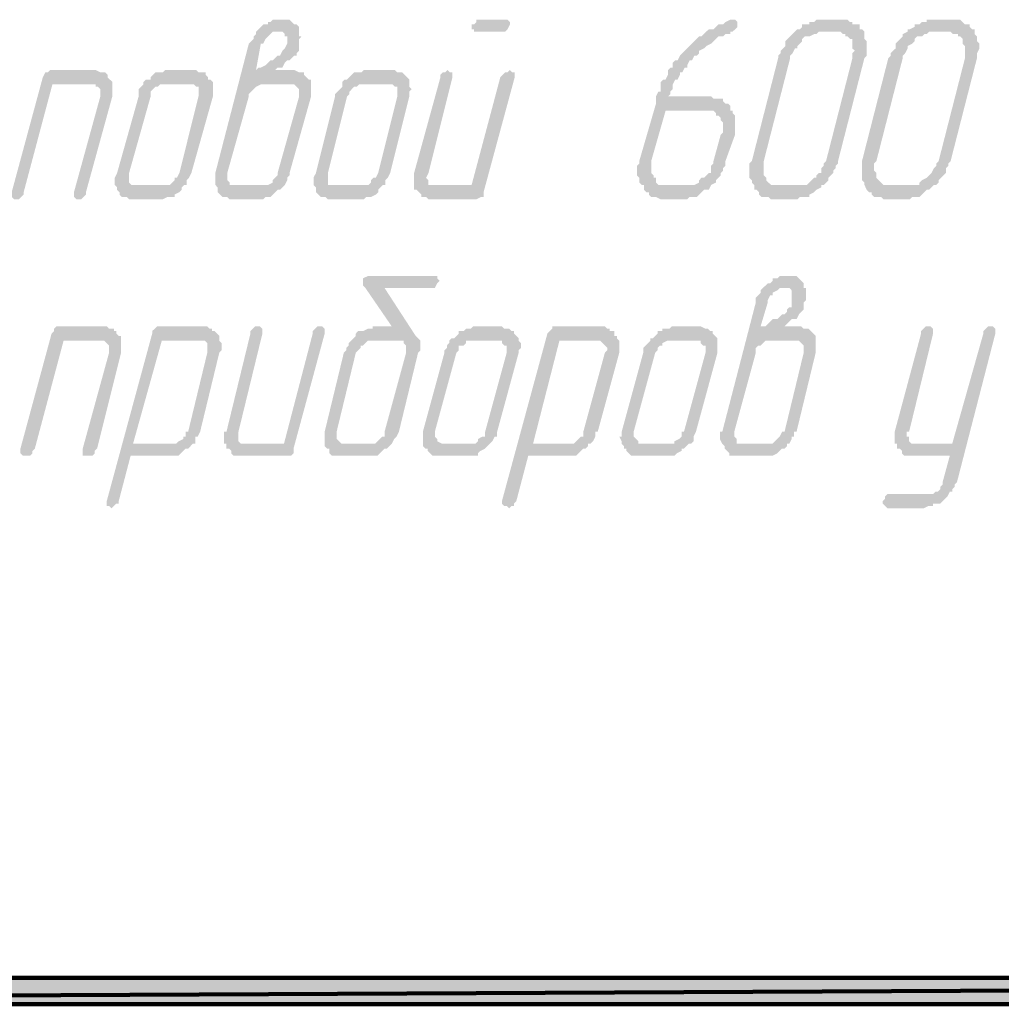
# Model space of a CAD drawing. Header units: metres. Extents: x 703615 to 712205, y 4306166 to 4311183.
# Tile 10 of 256: x 706551 to 706573, y 4306877 to 4306899. Entities that reach past the tile are written whole.
import ezdxf

# ---------------------------------------------------------------- set-up
doc = ezdxf.new("R2010")
doc.units = ezdxf.units.M
doc.header["$LTSCALE"] = 0.5
doc.layers.add('H', color=7, linetype='Continuous', lineweight=100)
doc.layers.add('P', color=250, linetype='Continuous', lineweight=100)

msp = doc.modelspace()

# ---------------------------------------------------------------- hatches: boundary and pattern name
at = {"layer": 'H', "linetype": 'ByBlock'}
for color, points in [(0, [(706556.731, 4306897.872), (706556.838, 4306898.464), (706556.892, 4306898.464), (706556.946, 4306898.571), (706557, 4306898.625), (706557.053, 4306898.679), (706557.107, 4306898.733), (706557.161, 4306898.733), (706557.215, 4306898.733), (706557.268, 4306898.733), (706557.322, 4306898.733), (706557.376, 4306898.679), (706557.376, 4306898.625), (706557.43, 4306898.625), (706557.43, 4306898.571), (706557.43, 4306898.464), (706557.376, 4306898.356), (706557.322, 4306898.303), (706557.268, 4306898.195), (706557.215, 4306898.195), (706557.161, 4306898.141), (706557.107, 4306898.087), (706557.053, 4306898.087), (706557, 4306898.034), (706556.946, 4306897.98), (706556.838, 4306897.926), (706556.784, 4306897.926), (706556.731, 4306897.872), (706557.215, 4306895.56), (706557.215, 4306895.507), (706557.161, 4306895.453), (706557.107, 4306895.399), (706557.107, 4306895.345), (706557, 4306895.292), (706556.892, 4306895.292), (706556.838, 4306895.292), (706556.301, 4306895.292), (706556.247, 4306895.292), (706556.193, 4306895.292), (706556.139, 4306895.292), (706556.139, 4306895.345), (706556.085, 4306895.399), (706556.085, 4306895.453), (706556.085, 4306895.56), (706556.569, 4306897.281), (706556.569, 4306897.335), (706556.623, 4306897.388), (706556.677, 4306897.442), (706556.731, 4306897.496), (706556.838, 4306897.55), (706556.946, 4306897.55), (706557.483, 4306897.55), (706557.537, 4306897.55), (706557.591, 4306897.55), (706557.645, 4306897.496), (706557.699, 4306897.442), (706557.699, 4306897.388), (706557.699, 4306897.335), (706557.699, 4306897.281), (706557.215, 4306895.56), (706556.731, 4306897.872), (706557.161, 4306897.872), (706557.215, 4306897.926), (706557.268, 4306897.926), (706557.322, 4306897.926), (706557.376, 4306898.034), (706557.43, 4306898.087), (706557.483, 4306898.087), (706557.537, 4306898.141), (706557.591, 4306898.195), (706557.645, 4306898.195), (706557.645, 4306898.249), (706557.699, 4306898.303), (706557.699, 4306898.356), (706557.699, 4306898.464), (706557.699, 4306898.571), (706557.752, 4306898.625), (706557.699, 4306898.625), (706557.699, 4306898.733), (706557.699, 4306898.786), (706557.699, 4306898.84), (706557.645, 4306898.894), (706557.591, 4306898.894), (706557.537, 4306898.948), (706557.483, 4306899.002), (706557.43, 4306899.002), (706557.376, 4306899.002), (706557.322, 4306899.002), (706557.268, 4306899.002), (706557.161, 4306899.002), (706557.107, 4306899.002), (706557.053, 4306898.948), (706557, 4306898.948), (706557, 4306898.894), (706556.892, 4306898.894), (706556.838, 4306898.84), (706556.784, 4306898.786), (706556.731, 4306898.733), (706556.731, 4306898.679), (706556.677, 4306898.625), (706556.677, 4306898.571), (706556.623, 4306898.518), (706556.569, 4306898.464), (706555.817, 4306895.56), (706555.817, 4306895.453), (706555.817, 4306895.399), (706555.817, 4306895.292), (706555.87, 4306895.238), (706555.87, 4306895.184), (706555.87, 4306895.13), (706555.924, 4306895.076), (706555.978, 4306895.023), (706556.032, 4306895.023), (706556.085, 4306895.023), (706556.139, 4306894.969), (706556.247, 4306894.969), (706556.784, 4306894.969), (706556.838, 4306894.969), (706556.892, 4306894.969), (706556.946, 4306895.023), (706557, 4306895.023), (706557.053, 4306895.023), (706557.107, 4306895.076), (706557.161, 4306895.13), (706557.215, 4306895.184), (706557.268, 4306895.184), (706557.322, 4306895.238), (706557.376, 4306895.292), (706557.43, 4306895.399), (706557.43, 4306895.453), (706557.483, 4306895.507), (706557.483, 4306895.56), (706557.967, 4306897.281), (706557.967, 4306897.335), (706557.967, 4306897.388), (706557.967, 4306897.442), (706557.967, 4306897.496), (706557.967, 4306897.55), (706557.967, 4306897.604), (706557.967, 4306897.657), (706557.914, 4306897.657), (706557.86, 4306897.711), (706557.806, 4306897.765), (706557.806, 4306897.819), (706557.752, 4306897.819), (706557.699, 4306897.819), (706557.591, 4306897.872), (706557.537, 4306897.872), (706557.161, 4306897.872)]), (0, [(706562.215, 4306898.733), (706562.323, 4306898.733), (706562.376, 4306898.786), (706562.43, 4306898.894), (706562.43, 4306898.948), (706562.376, 4306899.002), (706562.323, 4306899.002), (706561.785, 4306899.002), (706561.677, 4306899.002), (706561.677, 4306898.948), (706561.624, 4306898.894), (706561.57, 4306898.894), (706561.57, 4306898.786), (706561.624, 4306898.786), (706561.624, 4306898.733), (706561.677, 4306898.733), (706562.215, 4306898.733), (706561.839, 4306895.13), (706562.538, 4306897.711), (706562.538, 4306897.765), (706562.538, 4306897.819), (706562.484, 4306897.819), (706562.43, 4306897.872), (706562.376, 4306897.819), (706562.323, 4306897.819), (706562.269, 4306897.765), (706562.215, 4306897.711), (706561.57, 4306895.292), (706560.763, 4306895.292), (706560.71, 4306895.292), (706560.656, 4306895.292), (706560.602, 4306895.292), (706560.602, 4306895.345), (706560.602, 4306895.399), (706560.548, 4306895.453), (706560.602, 4306895.56), (706561.14, 4306897.711), (706561.14, 4306897.765), (706561.14, 4306897.819), (706561.086, 4306897.819), (706561.032, 4306897.872), (706560.978, 4306897.819), (706560.925, 4306897.819), (706560.871, 4306897.765), (706560.871, 4306897.711), (706560.279, 4306895.56), (706560.279, 4306895.453), (706560.279, 4306895.399), (706560.279, 4306895.292), (706560.279, 4306895.238), (706560.279, 4306895.184), (706560.333, 4306895.184), (706560.387, 4306895.13), (706560.441, 4306895.076), (706560.441, 4306895.023), (706560.494, 4306895.023), (706560.548, 4306895.023), (706560.602, 4306894.969), (706560.71, 4306894.969), (706561.677, 4306894.969), (706561.785, 4306895.023), (706561.839, 4306895.023), (706561.839, 4306895.076), (706561.839, 4306895.13)]), (0, [(706565.925, 4306896.958), (706566.785, 4306896.958), (706566.893, 4306896.958), (706566.947, 4306896.958), (706567, 4306896.958), (706567.054, 4306896.905), (706567.054, 4306896.851), (706567.108, 4306896.851), (706567.162, 4306896.797), (706567.162, 4306896.743), (706567.215, 4306896.69), (706567.215, 4306896.636), (706567.215, 4306896.582), (706567.215, 4306896.528), (706567.215, 4306896.474), (706567.162, 4306896.421), (706567, 4306895.829), (706567, 4306895.775), (706566.947, 4306895.722), (706566.947, 4306895.668), (706566.947, 4306895.56), (706566.893, 4306895.56), (706566.839, 4306895.507), (706566.785, 4306895.453), (706566.731, 4306895.453), (706566.678, 4306895.399), (706566.678, 4306895.345), (706566.57, 4306895.292), (706566.516, 4306895.292), (706566.463, 4306895.292), (706566.409, 4306895.292), (706566.355, 4306895.292), (706566.301, 4306895.292), (706566.033, 4306895.292), (706565.979, 4306895.292), (706565.925, 4306895.292), (706565.871, 4306895.292), (706565.817, 4306895.292), (706565.764, 4306895.292), (706565.71, 4306895.345), (706565.71, 4306895.399), (706565.71, 4306895.453), (706565.656, 4306895.453), (706565.656, 4306895.507), (706565.602, 4306895.56), (706565.602, 4306895.614), (706565.602, 4306895.668), (706565.602, 4306895.722), (706565.602, 4306895.775), (706565.602, 4306895.829), (706565.925, 4306896.958), (706565.71, 4306897.12), (706565.334, 4306895.829), (706565.334, 4306895.775), (706565.28, 4306895.722), (706565.28, 4306895.668), (706565.28, 4306895.56), (706565.28, 4306895.507), (706565.334, 4306895.453), (706565.334, 4306895.399), (706565.334, 4306895.345), (706565.387, 4306895.292), (706565.441, 4306895.292), (706565.441, 4306895.184), (706565.495, 4306895.13), (706565.549, 4306895.13), (706565.549, 4306895.076), (706565.602, 4306895.023), (706565.656, 4306895.023), (706565.71, 4306895.023), (706565.817, 4306894.969), (706565.871, 4306894.969), (706565.979, 4306894.969), (706566.248, 4306894.969), (706566.355, 4306894.969), (706566.409, 4306894.969), (706566.463, 4306895.023), (706566.516, 4306895.023), (706566.57, 4306895.023), (706566.624, 4306895.023), (706566.678, 4306895.076), (706566.731, 4306895.13), (706566.785, 4306895.184), (706566.839, 4306895.184), (706566.893, 4306895.184), (706566.947, 4306895.292), (706567.054, 4306895.345), (706567.054, 4306895.399), (706567.108, 4306895.453), (706567.162, 4306895.507), (706567.162, 4306895.56), (706567.215, 4306895.614), (706567.215, 4306895.668), (706567.269, 4306895.722), (706567.269, 4306895.775), (706567.269, 4306895.829), (706567.484, 4306896.421), (706567.484, 4306896.474), (706567.484, 4306896.528), (706567.484, 4306896.582), (706567.484, 4306896.636), (706567.484, 4306896.69), (706567.484, 4306896.743), (706567.484, 4306896.797), (706567.484, 4306896.851), (706567.43, 4306896.905), (706567.43, 4306896.958), (706567.377, 4306896.958), (706567.377, 4306897.012), (706567.377, 4306897.066), (706567.323, 4306897.12), (706567.269, 4306897.12), (706567.215, 4306897.173), (706567.215, 4306897.227), (706567.162, 4306897.227), (706567.108, 4306897.227), (706567.054, 4306897.227), (706567, 4306897.227), (706566.947, 4306897.281), (706566.893, 4306897.281), (706566.839, 4306897.281), (706565.979, 4306897.281), (706566.033, 4306897.335), (706566.033, 4306897.388), (706566.086, 4306897.442), (706566.086, 4306897.496), (706566.086, 4306897.55), (706566.14, 4306897.657), (706566.194, 4306897.657), (706566.248, 4306897.765), (706566.248, 4306897.819), (706566.301, 4306897.819), (706566.355, 4306897.926), (706566.409, 4306897.926), (706566.409, 4306897.98), (706566.463, 4306898.087), (706566.516, 4306898.087), (706566.57, 4306898.195), (706566.624, 4306898.195), (706566.678, 4306898.249), (706566.678, 4306898.303), (706566.785, 4306898.356), (706566.839, 4306898.41), (706566.947, 4306898.464), (706567, 4306898.518), (706567.054, 4306898.571), (706567.108, 4306898.625), (706567.162, 4306898.625), (706567.215, 4306898.625), (706567.269, 4306898.679), (706567.377, 4306898.679), (706567.377, 4306898.733), (706567.43, 4306898.733), (706567.484, 4306898.786), (706567.538, 4306898.84), (706567.538, 4306898.894), (706567.538, 4306898.948), (706567.484, 4306899.002), (706567.377, 4306899.002), (706567.269, 4306898.948), (706567.215, 4306898.894), (706567.162, 4306898.894), (706567.108, 4306898.894), (706567.054, 4306898.84), (706567, 4306898.786), (706566.947, 4306898.786), (706566.893, 4306898.786), (706566.839, 4306898.733), (706566.785, 4306898.679), (706566.731, 4306898.625), (706566.678, 4306898.625), (706566.624, 4306898.571), (706566.57, 4306898.518), (706566.516, 4306898.464), (706566.409, 4306898.356), (706566.355, 4306898.303), (706566.301, 4306898.249), (706566.248, 4306898.195), (706566.194, 4306898.087), (706566.14, 4306898.087), (706566.086, 4306898.034), (706566.086, 4306897.926), (706566.033, 4306897.926), (706565.979, 4306897.872), (706565.979, 4306897.819), (706565.979, 4306897.765), (706565.925, 4306897.657), (706565.871, 4306897.657), (706565.817, 4306897.604), (706565.817, 4306897.496), (706565.817, 4306897.388), (706565.764, 4306897.388), (706565.71, 4306897.281), (706565.71, 4306897.227), (706565.71, 4306897.173), (706565.71, 4306897.12)]), (0, [(706569.796, 4306895.829), (706570.388, 4306898.141), (706570.441, 4306898.195), (706570.441, 4306898.249), (706570.441, 4306898.356), (706570.441, 4306898.41), (706570.441, 4306898.464), (706570.441, 4306898.518), (706570.388, 4306898.571), (706570.388, 4306898.625), (706570.388, 4306898.679), (706570.388, 4306898.733), (706570.334, 4306898.786), (706570.28, 4306898.786), (706570.28, 4306898.84), (706570.28, 4306898.894), (706570.226, 4306898.894), (706570.119, 4306898.894), (706570.119, 4306898.948), (706570.065, 4306898.948), (706570.011, 4306899.002), (706569.958, 4306899.002), (706569.904, 4306899.002), (706569.85, 4306899.002), (706569.527, 4306899.002), (706569.474, 4306899.002), (706569.42, 4306899.002), (706569.366, 4306899.002), (706569.312, 4306899.002), (706569.259, 4306898.948), (706569.151, 4306898.948), (706569.151, 4306898.894), (706569.097, 4306898.894), (706568.99, 4306898.894), (706568.99, 4306898.84), (706568.936, 4306898.786), (706568.882, 4306898.786), (706568.828, 4306898.733), (706568.775, 4306898.679), (706568.721, 4306898.625), (706568.667, 4306898.571), (706568.613, 4306898.518), (706568.613, 4306898.464), (706568.613, 4306898.41), (706568.56, 4306898.356), (706568.506, 4306898.303), (706568.506, 4306898.249), (706568.452, 4306898.195), (706568.452, 4306898.141), (706567.861, 4306895.829), (706567.807, 4306895.775), (706567.807, 4306895.722), (706567.807, 4306895.668), (706567.807, 4306895.56), (706567.807, 4306895.507), (706567.807, 4306895.453), (706567.861, 4306895.399), (706567.861, 4306895.345), (706567.914, 4306895.292), (706567.914, 4306895.184), (706567.968, 4306895.184), (706568.022, 4306895.13), (706568.022, 4306895.076), (706568.076, 4306895.023), (706568.183, 4306895.023), (706568.237, 4306895.023), (706568.291, 4306894.969), (706568.345, 4306894.969), (706568.398, 4306894.969), (706568.452, 4306894.969), (706568.721, 4306894.969), (706568.775, 4306894.969), (706568.882, 4306894.969), (706568.936, 4306895.023), (706568.99, 4306895.023), (706569.044, 4306895.023), (706569.151, 4306895.023), (706569.151, 4306895.076), (706569.259, 4306895.13), (706569.312, 4306895.184), (706569.42, 4306895.238), (706569.42, 4306895.292), (706569.474, 4306895.292), (706569.527, 4306895.345), (706569.581, 4306895.399), (706569.581, 4306895.453), (706569.635, 4306895.507), (706569.689, 4306895.56), (706569.689, 4306895.614), (706569.742, 4306895.668), (706569.742, 4306895.722), (706569.796, 4306895.775), (706569.796, 4306895.829), (706569.527, 4306895.829), (706569.474, 4306895.775), (706569.474, 4306895.722), (706569.42, 4306895.668), (706569.42, 4306895.56), (706569.366, 4306895.56), (706569.312, 4306895.507), (706569.312, 4306895.453), (706569.259, 4306895.453), (706569.205, 4306895.399), (706569.151, 4306895.345), (706569.097, 4306895.292), (706569.044, 4306895.292), (706568.99, 4306895.292), (706568.936, 4306895.292), (706568.882, 4306895.292), (706568.828, 4306895.292), (706568.506, 4306895.292), (706568.452, 4306895.292), (706568.398, 4306895.292), (706568.345, 4306895.292), (706568.291, 4306895.292), (706568.237, 4306895.345), (706568.183, 4306895.399), (706568.183, 4306895.453), (706568.129, 4306895.507), (706568.129, 4306895.56), (706568.129, 4306895.614), (706568.129, 4306895.668), (706568.129, 4306895.722), (706568.129, 4306895.775), (706568.129, 4306895.829), (706568.721, 4306898.141), (706568.721, 4306898.195), (706568.775, 4306898.249), (706568.828, 4306898.356), (706568.882, 4306898.356), (706568.882, 4306898.41), (706568.936, 4306898.464), (706568.99, 4306898.518), (706568.99, 4306898.571), (706569.044, 4306898.625), (706569.151, 4306898.625), (706569.259, 4306898.679), (706569.312, 4306898.679), (706569.366, 4306898.733), (706569.42, 4306898.733), (706569.742, 4306898.733), (706569.796, 4306898.733), (706569.85, 4306898.733), (706569.904, 4306898.679), (706569.958, 4306898.679), (706569.958, 4306898.625), (706570.011, 4306898.625), (706570.065, 4306898.571), (706570.119, 4306898.571), (706570.119, 4306898.464), (706570.119, 4306898.41), (706570.119, 4306898.356), (706570.173, 4306898.303), (706570.119, 4306898.249), (706570.119, 4306898.195), (706570.119, 4306898.141), (706569.527, 4306895.829)]), (0, [(706572.323, 4306895.829), (706572.915, 4306898.141), (706572.915, 4306898.195), (706572.915, 4306898.249), (706572.969, 4306898.356), (706572.969, 4306898.41), (706572.969, 4306898.464), (706572.915, 4306898.518), (706572.915, 4306898.571), (706572.915, 4306898.625), (706572.861, 4306898.679), (706572.861, 4306898.733), (706572.861, 4306898.786), (706572.807, 4306898.786), (706572.753, 4306898.84), (706572.753, 4306898.894), (706572.7, 4306898.894), (706572.646, 4306898.894), (706572.592, 4306898.948), (706572.538, 4306899.002), (706572.485, 4306899.002), (706572.431, 4306899.002), (706572.377, 4306899.002), (706572.323, 4306899.002), (706572.054, 4306899.002), (706571.947, 4306899.002), (706571.893, 4306899.002), (706571.786, 4306899.002), (706571.786, 4306898.948), (706571.678, 4306898.948), (706571.624, 4306898.894), (706571.571, 4306898.894), (706571.517, 4306898.894), (706571.517, 4306898.84), (706571.409, 4306898.786), (706571.356, 4306898.786), (706571.356, 4306898.733), (706571.248, 4306898.679), (706571.248, 4306898.625), (706571.194, 4306898.571), (706571.14, 4306898.518), (706571.087, 4306898.464), (706571.087, 4306898.41), (706571.087, 4306898.356), (706571.033, 4306898.303), (706570.979, 4306898.249), (706570.979, 4306898.195), (706570.925, 4306898.141), (706570.334, 4306895.829), (706570.334, 4306895.775), (706570.334, 4306895.722), (706570.334, 4306895.668), (706570.334, 4306895.56), (706570.334, 4306895.507), (706570.334, 4306895.453), (706570.334, 4306895.399), (706570.388, 4306895.345), (706570.388, 4306895.292), (706570.441, 4306895.184), (706570.495, 4306895.13), (706570.549, 4306895.13), (706570.549, 4306895.076), (706570.603, 4306895.023), (706570.657, 4306895.023), (706570.764, 4306895.023), (706570.818, 4306894.969), (706570.925, 4306894.969), (706571.248, 4306894.969), (706571.302, 4306894.969), (706571.356, 4306894.969), (706571.409, 4306894.969), (706571.463, 4306895.023), (706571.517, 4306895.023), (706571.571, 4306895.023), (706571.624, 4306895.023), (706571.678, 4306895.076), (706571.732, 4306895.13), (706571.786, 4306895.184), (706571.839, 4306895.184), (706571.893, 4306895.238), (706571.947, 4306895.292), (706572.001, 4306895.292), (706572.054, 4306895.345), (706572.054, 4306895.399), (706572.108, 4306895.453), (706572.162, 4306895.507), (706572.216, 4306895.56), (706572.216, 4306895.614), (706572.216, 4306895.668), (706572.27, 4306895.722), (706572.27, 4306895.775), (706572.323, 4306895.829), (706572.054, 4306895.829), (706572.001, 4306895.775), (706572.001, 4306895.722), (706571.947, 4306895.668), (706571.893, 4306895.56), (706571.839, 4306895.507), (706571.786, 4306895.453), (706571.678, 4306895.399), (706571.624, 4306895.345), (706571.624, 4306895.292), (706571.517, 4306895.292), (706571.409, 4306895.292), (706571.356, 4306895.292), (706571.302, 4306895.292), (706571.033, 4306895.292), (706570.979, 4306895.292), (706570.925, 4306895.292), (706570.872, 4306895.292), (706570.818, 4306895.292), (706570.764, 4306895.345), (706570.71, 4306895.399), (706570.657, 4306895.453), (706570.657, 4306895.507), (706570.657, 4306895.56), (706570.603, 4306895.614), (706570.603, 4306895.668), (706570.603, 4306895.722), (706570.603, 4306895.775), (706570.657, 4306895.829), (706571.248, 4306898.141), (706571.248, 4306898.195), (706571.302, 4306898.249), (706571.356, 4306898.356), (706571.356, 4306898.41), (706571.463, 4306898.464), (706571.517, 4306898.518), (706571.517, 4306898.571), (706571.571, 4306898.625), (706571.624, 4306898.625), (706571.678, 4306898.625), (706571.732, 4306898.679), (706571.786, 4306898.679), (706571.839, 4306898.733), (706571.893, 4306898.733), (706571.947, 4306898.733), (706572.216, 4306898.733), (706572.323, 4306898.733), (706572.377, 4306898.679), (706572.485, 4306898.679), (706572.485, 4306898.625), (706572.538, 4306898.625), (706572.592, 4306898.571), (706572.592, 4306898.464), (706572.646, 4306898.41), (706572.646, 4306898.356), (706572.646, 4306898.303), (706572.646, 4306898.249), (706572.646, 4306898.195), (706572.646, 4306898.141), (706572.054, 4306895.829)]), (0, [(706552.913, 4306895.13), (706553.505, 4306897.281), (706553.505, 4306897.335), (706553.505, 4306897.388), (706553.505, 4306897.442), (706553.505, 4306897.496), (706553.505, 4306897.55), (706553.505, 4306897.604), (706553.451, 4306897.657), (706553.397, 4306897.711), (706553.397, 4306897.765), (706553.343, 4306897.819), (706553.29, 4306897.819), (706553.236, 4306897.819), (706553.128, 4306897.872), (706552.107, 4306897.872), (706552.053, 4306897.819), (706551.999, 4306897.819), (706551.945, 4306897.711), (706551.246, 4306895.13), (706551.246, 4306895.023), (706551.3, 4306894.969), (706551.354, 4306894.969), (706551.408, 4306894.969), (706551.461, 4306895.023), (706551.515, 4306895.076), (706551.515, 4306895.13), (706552.16, 4306897.55), (706553.021, 4306897.55), (706553.074, 4306897.55), (706553.128, 4306897.55), (706553.128, 4306897.496), (706553.182, 4306897.496), (706553.236, 4306897.442), (706553.236, 4306897.388), (706553.236, 4306897.335), (706553.236, 4306897.281), (706552.644, 4306895.13), (706552.644, 4306895.023), (706552.698, 4306894.969), (706552.806, 4306894.969), (706552.859, 4306895.023), (706552.913, 4306895.076)]), (0, [(706555.279, 4306895.56), (706555.763, 4306897.281), (706555.763, 4306897.335), (706555.763, 4306897.388), (706555.763, 4306897.442), (706555.763, 4306897.496), (706555.763, 4306897.55), (706555.763, 4306897.604), (706555.709, 4306897.657), (706555.655, 4306897.657), (706555.655, 4306897.711), (706555.602, 4306897.765), (706555.602, 4306897.819), (706555.548, 4306897.819), (706555.494, 4306897.819), (706555.44, 4306897.819), (706555.387, 4306897.872), (706555.333, 4306897.872), (706554.795, 4306897.872), (706554.688, 4306897.872), (706554.634, 4306897.819), (706554.58, 4306897.819), (706554.526, 4306897.819), (706554.472, 4306897.819), (706554.419, 4306897.765), (706554.365, 4306897.711), (706554.365, 4306897.657), (706554.257, 4306897.657), (706554.204, 4306897.604), (706554.204, 4306897.55), (706554.15, 4306897.496), (706554.096, 4306897.442), (706554.096, 4306897.388), (706554.096, 4306897.335), (706554.096, 4306897.281), (706553.612, 4306895.56), (706553.558, 4306895.453), (706553.558, 4306895.399), (706553.558, 4306895.292), (706553.612, 4306895.238), (706553.612, 4306895.184), (706553.666, 4306895.13), (706553.666, 4306895.076), (706553.72, 4306895.023), (706553.827, 4306895.023), (706553.881, 4306894.969), (706553.935, 4306894.969), (706553.989, 4306894.969), (706554.526, 4306894.969), (706554.634, 4306894.969), (706554.741, 4306895.023), (706554.795, 4306895.023), (706554.849, 4306895.023), (706554.903, 4306895.023), (706554.903, 4306895.076), (706555.01, 4306895.13), (706555.064, 4306895.184), (706555.064, 4306895.238), (706555.118, 4306895.292), (706555.171, 4306895.292), (706555.171, 4306895.399), (706555.225, 4306895.453), (706555.279, 4306895.56), (706555.01, 4306895.56), (706554.956, 4306895.453), (706554.903, 4306895.453), (706554.903, 4306895.399), (706554.849, 4306895.345), (706554.795, 4306895.292), (706554.741, 4306895.292), (706554.688, 4306895.292), (706554.634, 4306895.292), (706554.096, 4306895.292), (706553.989, 4306895.292), (706553.935, 4306895.292), (706553.881, 4306895.345), (706553.881, 4306895.399), (706553.881, 4306895.453), (706553.881, 4306895.56), (706554.365, 4306897.281), (706554.365, 4306897.335), (706554.365, 4306897.388), (706554.419, 4306897.442), (706554.472, 4306897.496), (706554.526, 4306897.496), (706554.58, 4306897.55), (706554.634, 4306897.55), (706554.688, 4306897.55), (706555.225, 4306897.55), (706555.333, 4306897.55), (706555.387, 4306897.496), (706555.44, 4306897.496), (706555.44, 4306897.442), (706555.44, 4306897.388), (706555.44, 4306897.335), (706555.44, 4306897.281), (706555.01, 4306895.56)]), (0, [(706559.742, 4306895.56), (706560.172, 4306897.281), (706560.172, 4306897.335), (706560.172, 4306897.388), (706560.226, 4306897.442), (706560.172, 4306897.496), (706560.172, 4306897.55), (706560.172, 4306897.604), (706560.172, 4306897.657), (706560.118, 4306897.711), (706560.064, 4306897.765), (706560.011, 4306897.819), (706559.957, 4306897.819), (706559.903, 4306897.819), (706559.849, 4306897.872), (706559.795, 4306897.872), (706559.742, 4306897.872), (706559.204, 4306897.872), (706559.15, 4306897.872), (706559.096, 4306897.819), (706559.043, 4306897.819), (706558.989, 4306897.819), (706558.935, 4306897.819), (706558.881, 4306897.765), (706558.828, 4306897.711), (706558.774, 4306897.657), (706558.72, 4306897.657), (706558.666, 4306897.604), (706558.666, 4306897.55), (706558.666, 4306897.496), (706558.613, 4306897.442), (706558.559, 4306897.388), (706558.505, 4306897.335), (706558.505, 4306897.281), (706558.075, 4306895.56), (706558.021, 4306895.453), (706558.021, 4306895.399), (706558.021, 4306895.292), (706558.075, 4306895.238), (706558.075, 4306895.184), (706558.075, 4306895.13), (706558.129, 4306895.076), (706558.182, 4306895.023), (706558.236, 4306895.023), (706558.29, 4306895.023), (706558.344, 4306894.969), (706558.397, 4306894.969), (706558.451, 4306894.969), (706559.043, 4306894.969), (706559.15, 4306894.969), (706559.204, 4306895.023), (706559.312, 4306895.023), (706559.419, 4306895.076), (706559.473, 4306895.13), (706559.473, 4306895.184), (706559.527, 4306895.238), (706559.58, 4306895.292), (706559.634, 4306895.292), (706559.634, 4306895.399), (706559.688, 4306895.453), (706559.742, 4306895.56), (706559.473, 4306895.56), (706559.419, 4306895.453), (706559.365, 4306895.453), (706559.312, 4306895.399), (706559.312, 4306895.345), (706559.258, 4306895.292), (706559.204, 4306895.292), (706559.15, 4306895.292), (706559.096, 4306895.292), (706558.505, 4306895.292), (706558.397, 4306895.292), (706558.344, 4306895.292), (706558.344, 4306895.345), (706558.344, 4306895.399), (706558.344, 4306895.453), (706558.344, 4306895.56), (706558.774, 4306897.281), (706558.828, 4306897.335), (706558.828, 4306897.388), (706558.881, 4306897.442), (706558.935, 4306897.496), (706558.989, 4306897.496), (706559.043, 4306897.55), (706559.096, 4306897.55), (706559.15, 4306897.55), (706559.688, 4306897.55), (706559.742, 4306897.55), (706559.795, 4306897.55), (706559.849, 4306897.496), (706559.903, 4306897.496), (706559.903, 4306897.442), (706559.903, 4306897.388), (706559.903, 4306897.335), (706559.903, 4306897.281), (706559.473, 4306895.56)]), (0, [(706559.616, 4306889.753), (706559.616, 4306889.646), (706559.562, 4306889.646), (706559.508, 4306889.592), (706559.454, 4306889.538), (706559.401, 4306889.485), (706559.347, 4306889.485), (706559.293, 4306889.485), (706558.755, 4306889.485), (706558.648, 4306889.485), (706558.594, 4306889.538), (706558.54, 4306889.592), (706558.54, 4306889.646), (706558.54, 4306889.753), (706558.971, 4306891.528), (706559.024, 4306891.582), (706559.078, 4306891.635), (706559.078, 4306891.689), (706559.132, 4306891.689), (706559.186, 4306891.743), (706559.239, 4306891.797), (706559.293, 4306891.797), (706559.347, 4306891.797), (706559.938, 4306891.797), (706560.046, 4306891.797), (706560.046, 4306891.743), (706560.1, 4306891.689), (706560.1, 4306891.635), (706560.1, 4306891.582), (706560.1, 4306891.528), (706559.616, 4306889.753), (706560.315, 4306891.904), (706559.616, 4306892.98), (706560.637, 4306892.98), (706560.691, 4306892.98), (706560.745, 4306892.98), (706560.799, 4306893.087), (706560.852, 4306893.141), (706560.799, 4306893.195), (706560.799, 4306893.248), (706560.745, 4306893.248), (706559.347, 4306893.248), (706559.239, 4306893.248), (706559.132, 4306893.195), (706559.132, 4306893.087), (706559.132, 4306893.033), (706559.186, 4306892.98), (706559.777, 4306892.119), (706559.454, 4306892.119), (706559.347, 4306892.119), (706559.347, 4306892.065), (706559.239, 4306892.065), (706559.132, 4306892.012), (706559.078, 4306892.012), (706559.024, 4306892.012), (706558.971, 4306891.958), (706558.971, 4306891.904), (706558.917, 4306891.85), (706558.863, 4306891.797), (706558.809, 4306891.743), (706558.809, 4306891.689), (706558.755, 4306891.635), (706558.755, 4306891.582), (706558.702, 4306891.528), (706558.272, 4306889.753), (706558.272, 4306889.646), (706558.272, 4306889.592), (706558.272, 4306889.485), (706558.272, 4306889.431), (706558.325, 4306889.377), (706558.379, 4306889.377), (706558.379, 4306889.323), (706558.379, 4306889.27), (706558.433, 4306889.216), (706558.54, 4306889.216), (706558.594, 4306889.216), (706558.648, 4306889.216), (706559.239, 4306889.216), (706559.293, 4306889.216), (706559.347, 4306889.216), (706559.454, 4306889.216), (706559.508, 4306889.27), (706559.562, 4306889.323), (706559.616, 4306889.377), (706559.67, 4306889.377), (706559.723, 4306889.431), (706559.777, 4306889.485), (706559.831, 4306889.592), (706559.885, 4306889.646), (706559.938, 4306889.753), (706560.369, 4306891.528), (706560.422, 4306891.582), (706560.422, 4306891.635), (706560.422, 4306891.689), (706560.422, 4306891.743), (706560.422, 4306891.797), (706560.369, 4306891.85), (706560.315, 4306891.904)]), (0, [(706568.057, 4306892.119), (706568.219, 4306892.657), (706568.219, 4306892.711), (706568.272, 4306892.818), (706568.326, 4306892.818), (706568.326, 4306892.872), (706568.434, 4306892.926), (706568.487, 4306892.98), (706568.541, 4306892.98), (706568.595, 4306892.98), (706568.649, 4306892.98), (706568.703, 4306892.98), (706568.756, 4306892.926), (706568.756, 4306892.872), (706568.756, 4306892.818), (706568.756, 4306892.764), (706568.756, 4306892.657), (706568.756, 4306892.603), (706568.756, 4306892.549), (706568.703, 4306892.549), (706568.649, 4306892.496), (706568.649, 4306892.442), (706568.595, 4306892.388), (706568.541, 4306892.388), (706568.487, 4306892.334), (706568.434, 4306892.281), (706568.326, 4306892.281), (706568.272, 4306892.227), (706568.219, 4306892.173), (706568.165, 4306892.119), (706568.057, 4306892.119), (706568.595, 4306889.753), (706568.541, 4306889.753), (706568.487, 4306889.646), (706568.434, 4306889.592), (706568.38, 4306889.538), (706568.326, 4306889.485), (706568.272, 4306889.485), (706568.219, 4306889.485), (706567.681, 4306889.485), (706567.627, 4306889.485), (706567.52, 4306889.485), (706567.52, 4306889.538), (706567.52, 4306889.592), (706567.466, 4306889.646), (706567.466, 4306889.753), (706567.95, 4306891.528), (706567.95, 4306891.582), (706567.95, 4306891.635), (706568.004, 4306891.689), (706568.057, 4306891.689), (706568.111, 4306891.743), (706568.165, 4306891.797), (706568.219, 4306891.797), (706568.272, 4306891.797), (706568.81, 4306891.797), (706568.918, 4306891.797), (706568.971, 4306891.743), (706569.025, 4306891.689), (706569.025, 4306891.635), (706569.025, 4306891.582), (706569.025, 4306891.528), (706568.595, 4306889.753), (706568.057, 4306892.119), (706568.487, 4306892.119), (706568.595, 4306892.119), (706568.649, 4306892.173), (706568.703, 4306892.227), (706568.756, 4306892.281), (706568.81, 4306892.281), (706568.864, 4306892.281), (706568.918, 4306892.388), (706568.971, 4306892.442), (706569.025, 4306892.496), (706569.025, 4306892.549), (706569.025, 4306892.603), (706569.025, 4306892.657), (706569.079, 4306892.711), (706569.079, 4306892.818), (706569.079, 4306892.926), (706569.079, 4306892.98), (706569.025, 4306892.98), (706569.025, 4306893.033), (706569.025, 4306893.087), (706568.971, 4306893.141), (706568.918, 4306893.195), (706568.864, 4306893.248), (706568.756, 4306893.248), (706568.703, 4306893.248), (706568.649, 4306893.248), (706568.595, 4306893.248), (706568.541, 4306893.248), (706568.487, 4306893.248), (706568.434, 4306893.195), (706568.326, 4306893.195), (706568.326, 4306893.141), (706568.272, 4306893.087), (706568.219, 4306893.087), (706568.165, 4306893.033), (706568.111, 4306892.98), (706568.057, 4306892.926), (706568.057, 4306892.872), (706568.004, 4306892.818), (706567.95, 4306892.764), (706567.95, 4306892.657), (706567.197, 4306889.753), (706567.143, 4306889.753), (706567.143, 4306889.646), (706567.143, 4306889.592), (706567.197, 4306889.485), (706567.251, 4306889.431), (706567.251, 4306889.377), (706567.305, 4306889.323), (706567.358, 4306889.27), (706567.358, 4306889.216), (706567.412, 4306889.216), (706567.466, 4306889.216), (706567.52, 4306889.216), (706567.573, 4306889.216), (706568.111, 4306889.216), (706568.219, 4306889.216), (706568.326, 4306889.216), (706568.434, 4306889.27), (706568.487, 4306889.323), (706568.541, 4306889.377), (706568.595, 4306889.377), (706568.649, 4306889.431), (706568.649, 4306889.485), (706568.703, 4306889.485), (706568.756, 4306889.592), (706568.756, 4306889.646), (706568.81, 4306889.646), (706568.81, 4306889.753), (706568.864, 4306889.753), (706569.294, 4306891.528), (706569.294, 4306891.582), (706569.294, 4306891.635), (706569.294, 4306891.689), (706569.294, 4306891.743), (706569.294, 4306891.797), (706569.294, 4306891.85), (706569.294, 4306891.904), (706569.24, 4306891.958), (706569.186, 4306892.012), (706569.133, 4306892.065), (706569.079, 4306892.065), (706569.025, 4306892.065), (706568.971, 4306892.119), (706568.918, 4306892.119), (706568.487, 4306892.119)]), (0, [(706553.164, 4306889.377), (706553.701, 4306891.528), (706553.701, 4306891.582), (706553.701, 4306891.635), (706553.701, 4306891.689), (706553.701, 4306891.743), (706553.701, 4306891.797), (706553.701, 4306891.85), (706553.701, 4306891.904), (706553.648, 4306891.904), (706553.594, 4306891.958), (706553.594, 4306892.012), (706553.54, 4306892.012), (706553.54, 4306892.065), (706553.432, 4306892.065), (706553.379, 4306892.119), (706553.271, 4306892.119), (706552.303, 4306892.119), (706552.25, 4306892.119), (706552.196, 4306892.065), (706552.196, 4306892.012), (706552.142, 4306891.958), (706551.443, 4306889.377), (706551.443, 4306889.27), (706551.497, 4306889.216), (706551.551, 4306889.216), (706551.604, 4306889.216), (706551.658, 4306889.216), (706551.712, 4306889.27), (706551.712, 4306889.323), (706551.766, 4306889.377), (706552.411, 4306891.797), (706553.217, 4306891.797), (706553.271, 4306891.797), (706553.325, 4306891.797), (706553.379, 4306891.743), (706553.432, 4306891.689), (706553.432, 4306891.635), (706553.432, 4306891.582), (706553.432, 4306891.528), (706552.841, 4306889.377), (706552.841, 4306889.27), (706552.841, 4306889.216), (706552.895, 4306889.216), (706552.949, 4306889.216), (706553.002, 4306889.216), (706553.056, 4306889.216), (706553.11, 4306889.27), (706553.11, 4306889.323)]), (0, [(706553.97, 4306889.485), (706554.615, 4306891.797), (706555.476, 4306891.797), (706555.583, 4306891.797), (706555.637, 4306891.743), (706555.637, 4306891.689), (706555.637, 4306891.635), (706555.637, 4306891.582), (706555.637, 4306891.528), (706555.207, 4306889.753), (706555.153, 4306889.753), (706555.153, 4306889.646), (706555.099, 4306889.646), (706555.099, 4306889.592), (706554.992, 4306889.538), (706554.938, 4306889.485), (706554.884, 4306889.485), (706554.83, 4306889.485), (706553.97, 4306889.485), (706553.916, 4306889.216), (706554.777, 4306889.216), (706554.884, 4306889.216), (706554.938, 4306889.216), (706554.992, 4306889.216), (706555.046, 4306889.27), (706555.099, 4306889.323), (706555.153, 4306889.377), (706555.207, 4306889.377), (706555.261, 4306889.431), (706555.314, 4306889.485), (706555.368, 4306889.485), (706555.368, 4306889.538), (706555.368, 4306889.646), (706555.422, 4306889.646), (706555.476, 4306889.753), (706555.906, 4306891.528), (706555.96, 4306891.582), (706555.96, 4306891.635), (706555.96, 4306891.689), (706555.96, 4306891.743), (706555.906, 4306891.797), (706555.906, 4306891.85), (706555.906, 4306891.904), (706555.852, 4306891.958), (706555.798, 4306892.012), (706555.744, 4306892.012), (706555.744, 4306892.065), (706555.691, 4306892.065), (706555.637, 4306892.119), (706555.583, 4306892.119), (706555.529, 4306892.119), (706554.562, 4306892.119), (706554.508, 4306892.119), (706554.454, 4306892.065), (706554.4, 4306892.012), (706554.4, 4306891.958), (706553.379, 4306888.194), (706553.379, 4306888.14), (706553.379, 4306888.087), (706553.432, 4306888.087), (706553.486, 4306888.033), (706553.54, 4306888.087), (706553.594, 4306888.14), (706553.648, 4306888.14), (706553.648, 4306888.194), (706553.916, 4306889.216)]), (0, [(706557.573, 4306889.377), (706558.272, 4306891.958), (706558.272, 4306892.012), (706558.272, 4306892.065), (706558.218, 4306892.119), (706558.164, 4306892.119), (706558.11, 4306892.119), (706558.056, 4306892.065), (706558.003, 4306892.012), (706558.003, 4306891.958), (706557.358, 4306889.485), (706556.497, 4306889.485), (706556.443, 4306889.485), (706556.39, 4306889.485), (706556.336, 4306889.538), (706556.336, 4306889.592), (706556.336, 4306889.646), (706556.336, 4306889.753), (706556.874, 4306891.958), (706556.874, 4306892.012), (706556.874, 4306892.065), (706556.82, 4306892.119), (706556.766, 4306892.119), (706556.712, 4306892.119), (706556.659, 4306892.065), (706556.605, 4306892.012), (706556.605, 4306891.958), (706556.067, 4306889.753), (706556.013, 4306889.753), (706556.013, 4306889.646), (706556.013, 4306889.538), (706556.013, 4306889.485), (706556.067, 4306889.485), (706556.067, 4306889.431), (706556.067, 4306889.377), (706556.121, 4306889.377), (706556.175, 4306889.323), (706556.175, 4306889.27), (706556.228, 4306889.216), (706556.282, 4306889.216), (706556.336, 4306889.216), (706556.39, 4306889.216), (706556.443, 4306889.216), (706557.411, 4306889.216), (706557.465, 4306889.216), (706557.519, 4306889.216), (706557.573, 4306889.27), (706557.573, 4306889.323)]), (0, [(706562.143, 4306889.753), (706562.627, 4306891.528), (706562.627, 4306891.582), (706562.681, 4306891.635), (706562.681, 4306891.689), (706562.681, 4306891.743), (706562.627, 4306891.797), (706562.627, 4306891.85), (706562.573, 4306891.904), (706562.519, 4306891.958), (706562.519, 4306892.012), (706562.465, 4306892.012), (706562.412, 4306892.065), (706562.304, 4306892.065), (706562.25, 4306892.119), (706561.659, 4306892.119), (706561.605, 4306892.119), (706561.551, 4306892.065), (706561.498, 4306892.065), (706561.444, 4306892.065), (706561.39, 4306892.012), (706561.283, 4306892.012), (706561.283, 4306891.958), (706561.229, 4306891.904), (706561.175, 4306891.85), (706561.121, 4306891.85), (706561.067, 4306891.797), (706561.067, 4306891.743), (706561.014, 4306891.689), (706561.014, 4306891.635), (706560.96, 4306891.582), (706560.96, 4306891.528), (706560.476, 4306889.753), (706560.476, 4306889.646), (706560.476, 4306889.538), (706560.476, 4306889.485), (706560.476, 4306889.431), (706560.53, 4306889.377), (706560.584, 4306889.377), (706560.584, 4306889.323), (706560.637, 4306889.27), (706560.691, 4306889.216), (706560.745, 4306889.216), (706560.852, 4306889.216), (706560.906, 4306889.216), (706561.444, 4306889.216), (706561.498, 4306889.216), (706561.551, 4306889.216), (706561.605, 4306889.216), (706561.713, 4306889.216), (706561.713, 4306889.27), (706561.766, 4306889.323), (706561.874, 4306889.377), (706561.928, 4306889.431), (706561.982, 4306889.485), (706562.035, 4306889.538), (706562.089, 4306889.646), (706562.143, 4306889.646), (706562.143, 4306889.753), (706561.874, 4306889.753), (706561.874, 4306889.646), (706561.82, 4306889.646), (706561.713, 4306889.592), (706561.713, 4306889.538), (706561.659, 4306889.485), (706561.551, 4306889.485), (706560.96, 4306889.485), (706560.906, 4306889.485), (706560.799, 4306889.538), (706560.799, 4306889.592), (706560.745, 4306889.646), (706560.745, 4306889.753), (706561.229, 4306891.528), (706561.283, 4306891.582), (706561.283, 4306891.635), (706561.283, 4306891.689), (706561.39, 4306891.689), (706561.444, 4306891.743), (706561.444, 4306891.797), (706561.551, 4306891.797), (706562.143, 4306891.797), (706562.197, 4306891.797), (706562.25, 4306891.797), (706562.25, 4306891.743), (706562.304, 4306891.689), (706562.358, 4306891.689), (706562.358, 4306891.635), (706562.358, 4306891.582), (706562.358, 4306891.528), (706561.874, 4306889.753)]), (0, [(706562.949, 4306889.485), (706563.541, 4306891.797), (706564.347, 4306891.797), (706564.455, 4306891.797), (706564.509, 4306891.743), (706564.562, 4306891.689), (706564.616, 4306891.635), (706564.616, 4306891.582), (706564.562, 4306891.528), (706564.078, 4306889.753), (706564.078, 4306889.646), (706564.025, 4306889.646), (706563.971, 4306889.592), (706563.917, 4306889.538), (706563.863, 4306889.485), (706563.81, 4306889.485), (706563.756, 4306889.485), (706562.949, 4306889.485), (706562.842, 4306889.216), (706563.648, 4306889.216), (706563.756, 4306889.216), (706563.81, 4306889.216), (706563.863, 4306889.216), (706563.917, 4306889.216), (706563.971, 4306889.27), (706564.025, 4306889.323), (706564.078, 4306889.377), (706564.132, 4306889.377), (706564.186, 4306889.431), (706564.186, 4306889.485), (706564.24, 4306889.485), (706564.294, 4306889.538), (706564.347, 4306889.646), (706564.347, 4306889.753), (706564.401, 4306889.753), (706564.885, 4306891.528), (706564.885, 4306891.582), (706564.885, 4306891.635), (706564.885, 4306891.689), (706564.885, 4306891.743), (706564.885, 4306891.797), (706564.831, 4306891.85), (706564.831, 4306891.904), (706564.777, 4306891.904), (706564.777, 4306891.958), (706564.777, 4306892.012), (706564.67, 4306892.012), (706564.67, 4306892.065), (706564.616, 4306892.065), (706564.562, 4306892.119), (706564.509, 4306892.119), (706564.455, 4306892.119), (706563.487, 4306892.119), (706563.38, 4306892.119), (706563.38, 4306892.065), (706563.326, 4306892.012), (706563.272, 4306891.958), (706562.25, 4306888.194), (706562.25, 4306888.14), (706562.304, 4306888.087), (706562.358, 4306888.087), (706562.412, 4306888.033), (706562.465, 4306888.087), (706562.519, 4306888.087), (706562.519, 4306888.14), (706562.573, 4306888.194), (706562.842, 4306889.216)]), (0, [(706566.606, 4306889.753), (706567.089, 4306891.528), (706567.089, 4306891.582), (706567.089, 4306891.635), (706567.089, 4306891.689), (706567.089, 4306891.743), (706567.089, 4306891.797), (706567.089, 4306891.85), (706567.036, 4306891.904), (706566.982, 4306891.958), (706566.982, 4306892.012), (706566.928, 4306892.012), (706566.874, 4306892.065), (706566.821, 4306892.065), (706566.713, 4306892.119), (706566.122, 4306892.119), (706566.068, 4306892.119), (706566.014, 4306892.065), (706565.96, 4306892.065), (706565.853, 4306892.065), (706565.853, 4306892.012), (706565.745, 4306892.012), (706565.745, 4306891.958), (706565.692, 4306891.904), (706565.638, 4306891.85), (706565.584, 4306891.85), (706565.584, 4306891.797), (706565.53, 4306891.743), (706565.476, 4306891.689), (706565.423, 4306891.635), (706565.423, 4306891.582), (706565.423, 4306891.528), (706564.939, 4306889.753), (706564.939, 4306889.646), (706564.885, 4306889.646), (706564.939, 4306889.538), (706564.939, 4306889.485), (706564.993, 4306889.431), (706564.993, 4306889.377), (706565.046, 4306889.377), (706565.046, 4306889.323), (706565.1, 4306889.27), (706565.154, 4306889.216), (706565.261, 4306889.216), (706565.315, 4306889.216), (706565.907, 4306889.216), (706565.96, 4306889.216), (706566.014, 4306889.216), (706566.068, 4306889.216), (706566.122, 4306889.216), (706566.175, 4306889.27), (706566.283, 4306889.323), (706566.283, 4306889.377), (706566.337, 4306889.377), (706566.39, 4306889.431), (706566.444, 4306889.485), (706566.498, 4306889.485), (706566.552, 4306889.538), (706566.552, 4306889.646), (706566.606, 4306889.753), (706566.337, 4306889.753), (706566.283, 4306889.753), (706566.283, 4306889.646), (706566.229, 4306889.592), (706566.122, 4306889.538), (706566.122, 4306889.485), (706566.014, 4306889.485), (706565.423, 4306889.485), (706565.369, 4306889.485), (706565.315, 4306889.485), (706565.315, 4306889.538), (706565.261, 4306889.592), (706565.208, 4306889.646), (706565.208, 4306889.753), (706565.692, 4306891.528), (706565.745, 4306891.582), (706565.745, 4306891.635), (706565.799, 4306891.689), (706565.853, 4306891.689), (706565.853, 4306891.743), (706565.96, 4306891.797), (706566.014, 4306891.797), (706566.606, 4306891.797), (706566.659, 4306891.797), (706566.713, 4306891.797), (706566.713, 4306891.743), (706566.767, 4306891.689), (706566.821, 4306891.689), (706566.821, 4306891.635), (706566.821, 4306891.582), (706566.821, 4306891.528), (706566.337, 4306889.753)]), (0, [(706572.305, 4306889.216), (706572.144, 4306888.624), (706572.144, 4306888.571), (706572.09, 4306888.517), (706572.09, 4306888.463), (706572.036, 4306888.409), (706571.982, 4306888.409), (706571.929, 4306888.356), (706571.875, 4306888.356), (706571.821, 4306888.356), (706570.961, 4306888.356), (706570.907, 4306888.356), (706570.853, 4306888.302), (706570.853, 4306888.248), (706570.799, 4306888.194), (706570.799, 4306888.14), (706570.853, 4306888.087), (706570.907, 4306888.033), (706571.713, 4306888.033), (706571.821, 4306888.087), (706571.929, 4306888.087), (706571.929, 4306888.14), (706572.036, 4306888.14), (706572.09, 4306888.14), (706572.144, 4306888.194), (706572.197, 4306888.248), (706572.251, 4306888.302), (706572.305, 4306888.409), (706572.359, 4306888.409), (706572.359, 4306888.463), (706572.412, 4306888.517), (706572.412, 4306888.571), (706572.466, 4306888.624), (706573.327, 4306891.958), (706573.327, 4306892.012), (706573.327, 4306892.065), (706573.273, 4306892.119), (706573.219, 4306892.119), (706573.165, 4306892.119), (706573.111, 4306892.065), (706573.058, 4306892.012), (706573.058, 4306891.958), (706572.359, 4306889.485), (706571.552, 4306889.485), (706571.498, 4306889.485), (706571.445, 4306889.485), (706571.391, 4306889.538), (706571.391, 4306889.592), (706571.391, 4306889.646), (706571.337, 4306889.646), (706571.337, 4306889.753), (706571.391, 4306889.753), (706571.929, 4306891.958), (706571.929, 4306892.012), (706571.929, 4306892.065), (706571.875, 4306892.119), (706571.821, 4306892.119), (706571.767, 4306892.119), (706571.713, 4306892.065), (706571.66, 4306892.012), (706571.66, 4306891.958), (706571.068, 4306889.753), (706571.068, 4306889.646), (706571.068, 4306889.592), (706571.068, 4306889.485), (706571.122, 4306889.485), (706571.122, 4306889.431), (706571.122, 4306889.377), (706571.176, 4306889.377), (706571.23, 4306889.323), (706571.23, 4306889.27), (706571.283, 4306889.216), (706571.337, 4306889.216), (706571.391, 4306889.216), (706571.498, 4306889.216)]), (5, [(706631.629, 4306877.494), (706510.544, 4306876.903), (706631.629, 4306876.903), (706631.629, 4306877.494), (706510.544, 4306876.903), (706510.544, 4306877.494)])]:
    msp.add_hatch(color=color, dxfattribs=at).paths.add_polyline_path(points)

# ---------------------------------------------------------------- linework, layer by layer
at = {"layer": 'P', "color": 5, "linetype": 'ByBlock'}
for p, q in [((706631.629, 4306877.494, 321.544), (706510.544, 4306876.903, 321.544)), ((706631.629, 4306877.494, 321.544), (706510.544, 4306876.903, 321.544)), ((706510.544, 4306877.494, 321.544), (706631.629, 4306877.494, 321.544)), ((706510.544, 4306876.903, 321.544), (706631.629, 4306876.903, 321.544))]:
    msp.add_line(p, q, dxfattribs=at)

doc.saveas('drawing.dxf')
